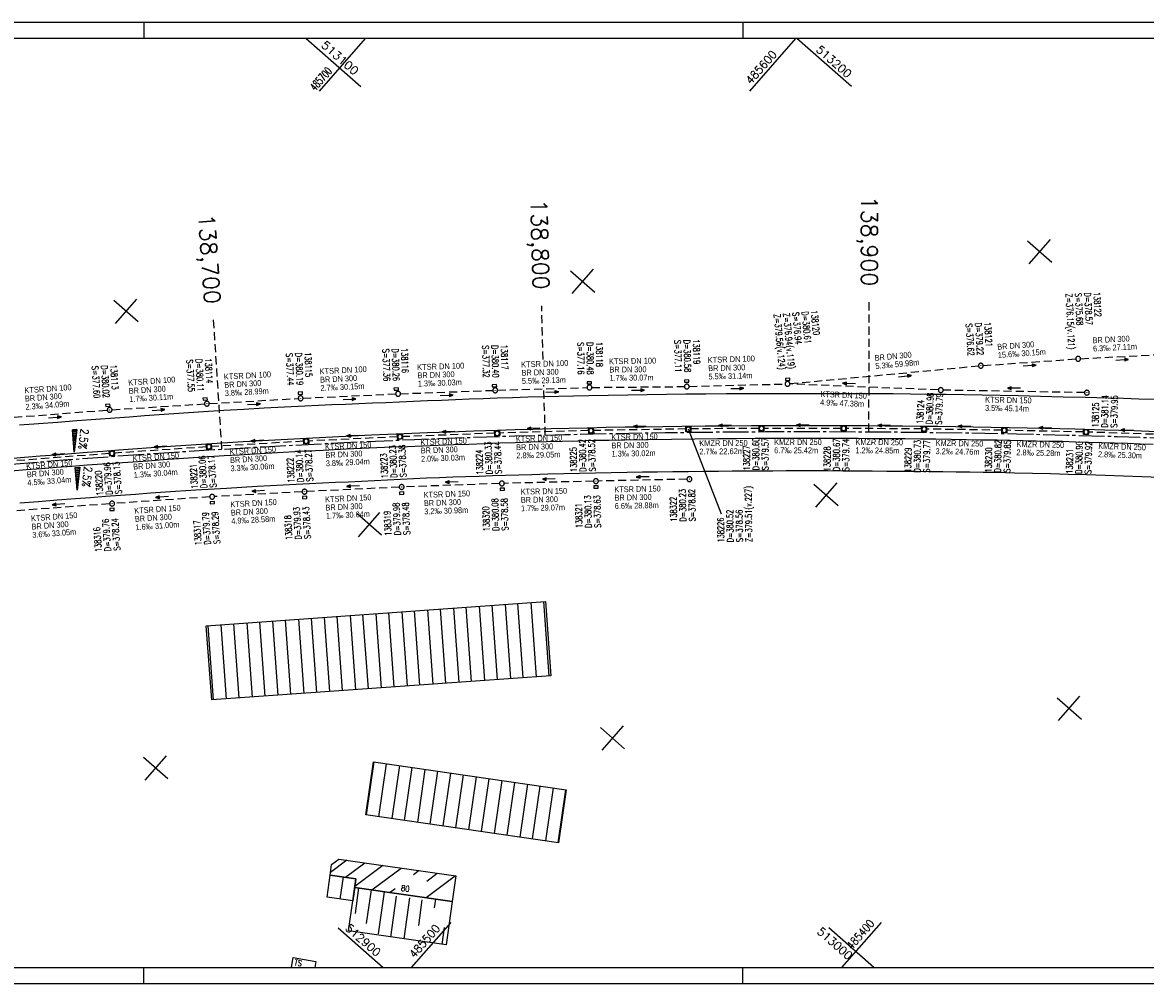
# Model space of a CAD drawing. Extents: x 4512587 to 4513722, y 5485856 to 5486153.
# Tile 3 of 5: x 4512944 to 4513291, y 5485856 to 5486153. Entities that reach past the tile are written whole.
import ezdxf
from ezdxf.enums import TextEntityAlignment as Align

# ---------------------------------------------------------------- set-up
doc = ezdxf.new("R2010")
doc.units = 0
doc.header["$LTSCALE"] = 10
doc.header["$MEASUREMENT"] = 0
for name, pattern in [('ACHSE', [5.5, 4, -0.5, 0.5, -0.5]), ('LT00', [0]), ('LT17', [0.15, 0.1, -0.05]), ('STRICHLINIE2', [0.375, 0.25, -0.125])]:
    doc.linetypes.add(name, pattern=pattern)
doc.layers.get('0').update_dxf_attribs({"linetype": 'LT00'})
for name, color, linetype in [('-BESCH', 7, 'STRICHLINIE2'), ('-BKAN009', 140, 'LT00'), ('-BSCH009', 5, 'LT00'), ('-Halt-Pfeil', 4, 'LT00'), ('A-TEXT-KILOMETER', 30, 'LT17'), ('AX-020', 250, 'ACHSE'), ('DFK_BEB_SCHR', 254, 'LT00'), ('DFK_BEBAUUNG', 250, 'LT00'), ('DFK_HAUS_NR', 250, 'Continuous'), ('QUER_OST', 11, 'LT00'), ('QUER_WEST', 11, 'LT00'), ('RAHMEN', 250, 'Continuous'), ('V_AFBR_BAB', 250, 'LT00'), ('V_KA_MULD', 182, 'LT00'), ('V_KA_PRUF', 182, 'LT00'), ('V_RASTER', 250, 'LT00'), ('V_SINKK', 182, 'LT00')]:
    doc.layers.add(name, color=color, linetype=linetype)
doc.styles.add('Haltungsbeschriftung', font='arial.ttf', dxfattribs={"width": 0.75})
doc.styles.add('Kilometrierung', font='romans.shx')
doc.styles.add('ROMANS', font='romans.shx')
doc.styles.add('schachtbeschriftung', font='romans.shx', dxfattribs={"width": 0.75, "height": 0.2})
doc.styles.get("Standard").update_dxf_attribs({"font": 'romans.shx', "width": 0.8})

# ---------------------------------------------------------------- blocks, each defined once
blk = doc.blocks.new('SYMB0003')
at = {"color": 0, "linetype": 'ByBlock'}
for p, q in [((-0.015712, 0), (0.010166, 0.012015)), ((0, -0.021257), (-0.015712, 0)), ((0.010166, 0.012015), (0, -0.021257))]:
    blk.add_line(p, q, dxfattribs=at)
for points in [[(-0.031395, 0.499013), (-0.093691, 0.491144), (-0.154509, 0.475528), (-0.21289, 0.452414), (-0.267913, 0.422164), (-0.318712, 0.385257), (-0.364484, 0.342274), (-0.404509, 0.293893), (-0.438154, 0.240877), (-0.464888, 0.184062), (-0.484292, 0.124345), (-0.496058, 0.062667), (-0.5, 0)], [(-0.5, 0), (-0.496058, -0.062667), (-0.484292, -0.124345), (-0.464888, -0.184062), (-0.438154, -0.240877), (-0.404509, -0.293893), (-0.364485, -0.342274), (-0.318712, -0.385257), (-0.267914, -0.422164), (-0.21289, -0.452414), (-0.154509, -0.475529), (-0.093691, -0.491144), (-0.031395, -0.499014), (0.031395, -0.499014)], [(0.5, 0), (0.496057, 0.062667), (0.484292, 0.124345), (0.464888, 0.184062), (0.438153, 0.240877), (0.404509, 0.293893), (0.364484, 0.342274), (0.318712, 0.385257), (0.267913, 0.422164), (0.21289, 0.452414), (0.154509, 0.475528), (0.093691, 0.491144), (0.031395, 0.499013), (-0.031395, 0.499013)], [(0.031395, -0.499014), (0.093691, -0.491144), (0.154509, -0.475529), (0.21289, -0.452414), (0.267914, -0.422164), (0.318712, -0.385257), (0.364485, -0.342274), (0.404509, -0.293893), (0.438154, -0.240877), (0.464889, -0.184062), (0.484292, -0.124345), (0.496058, -0.062667), (0.5, 0)]]:
    blk.add_lwpolyline(points, dxfattribs=at)
blk = doc.blocks.new('SYMB0652')
at = {"color": 0, "linetype": 'ByBlock'}
blk.add_lwpolyline([(-0.15, -0.075), (0.15, -0.075), (0.15, 0.075), (-0.15, 0.075), (-0.15, -0.075)], dxfattribs=at)
blk = doc.blocks.new('SYMB0070')
at = {"color": 0, "linetype": 'ByBlock'}
for p, q in [((-0.5, 0), (0.2, 0)), ((0.5, 0), (0.2, 0.1)), ((0.2, 0.1), (0.2, 0)), ((0.468, 0), (0.21, 0.086)), ((0.21, 0.086), (0.21, -0.086)), ((0.21, -0.086), (0.468, 0)), ((0.22, -0.072), (0.437, 0)), ((0.23, -0.058), (0.405, 0)), ((0.24, -0.045), (0.374, 0)), ((0.342, 0), (0.25, 0.031)), ((0.25, 0.031), (0.25, -0.031)), ((0.25, -0.031), (0.342, 0)), ((0.26, -0.017), (0.31, 0)), ((0.27, -0.003), (0.279, 0))]:
    blk.add_line(p, q, dxfattribs=at)
for points in [[(0.2, 0), (0.2, -0.1), (0.5, 0)], [(0.437, 0), (0.22, 0.072), (0.22, -0.072)], [(0.405, 0), (0.23, 0.058), (0.23, -0.058)], [(0.374, 0), (0.24, 0.045), (0.24, -0.045)], [(0.31, 0), (0.26, 0.017), (0.26, -0.017)], [(0.279, 0), (0.27, 0.003), (0.27, -0.003)]]:
    blk.add_lwpolyline(points, dxfattribs=at)
blk = doc.blocks.new('SYMB1210')
at = {"color": 0, "linetype": 'ByBlock'}
blk.add_line((0.018815, -0.179014), (0.055623, -0.17119), dxfattribs=at)
for points in [[(-0.2, -0.2), (-0.2, 0.2), (0.2, 0.2), (0.2, -0.2), (-0.2, -0.2)], [(0.018815, 0.179014), (-0.018815, 0.179014), (-0.055623, 0.17119), (-0.09, 0.155885), (-0.120444, 0.133766), (-0.145623, 0.105801), (-0.164438, 0.073213), (-0.176067, 0.037424), (-0.18, 0)], [(-0.18, 0), (-0.176067, -0.037424), (-0.164438, -0.073213), (-0.145623, -0.105801), (-0.120444, -0.133766), (-0.09, -0.155885), (-0.055623, -0.17119), (-0.018815, -0.179014), (0.018815, -0.179014)], [(0.18, 0), (0.176067, 0.037424), (0.164438, 0.073213), (0.145623, 0.105801), (0.120444, 0.133766), (0.09, 0.155885), (0.055623, 0.17119), (0.018815, 0.179014)], [(0.055623, -0.17119), (0.09, -0.155885), (0.120444, -0.133766), (0.145623, -0.105801), (0.164438, -0.073213), (0.176067, -0.037424), (0.18, 0)]]:
    blk.add_lwpolyline(points, dxfattribs=at)

msp = doc.modelspace()

# ---------------------------------------------------------------- linework, layer by layer
at = {"layer": '-BESCH'}
for p, q in [((4513241.23, 5486046.6), (4513269.81, 5486048.63)), ((4513271.31, 5486048.72), (4513296.89, 5486050.05)), ((4513181.52, 5486041), (4513239.74, 5486046.48)), ((4513031.08, 5486036.51), (4513059.7, 5486037.82)), ((4513061.2, 5486037.88), (4513089.71, 5486038.92)), ((4513091.2, 5486038.97), (4513118.82, 5486039.8)), ((4513120.32, 5486039.83), (4513148.89, 5486040.1)), ((4513150.39, 5486040.13), (4513180.02, 5486040.91)), ((4513227.36, 5486039.05), (4513181.52, 5486040.9)), ((4513272.5, 5486038.22), (4513228.86, 5486039)), ((4512972.08, 5486032.94), (4513000.64, 5486034.76)), ((4513002.13, 5486034.85), (4513029.58, 5486036.43)), ((4512938.1, 5486030.33), (4512970.59, 5486032.84)), ((4513060.29, 5486024.57), (4513032.78, 5486023.27)), ((4513090.3, 5486025.69), (4513061.79, 5486024.63)), ((4513119.34, 5486026.49), (4513091.8, 5486025.73)), ((4513149.36, 5486027), (4513120.84, 5486026.53)), ((4513171.98, 5486027.19), (4513150.86, 5486027.02)), ((4513197.4, 5486027.17), (4513173.48, 5486027.19)), ((4513222.24, 5486026.99), (4513198.9, 5486027.17)), ((4513247, 5486026.61), (4513223.74, 5486026.97)), ((4513272.27, 5486026.07), (4513248.5, 5486026.58)), ((4513297.56, 5486025.22), (4513273.77, 5486026.03)), ((4513001.27, 5486021.47), (4512972.8, 5486019.53)), ((4513031.28, 5486023.2), (4513002.77, 5486021.56)), ((4512971.31, 5486019.42), (4512939.86, 5486016.99)), ((4513091.77, 5486010.13), (4513062.31, 5486009.1)), ((4513120.83, 5486010.87), (4513093.27, 5486010.18)), ((4513149.7, 5486011.47), (4513122.33, 5486010.9)), ((4513030.81, 5486007.59), (4513003.77, 5486006.09)), ((4513060.82, 5486009.03), (4513032.3, 5486007.66)), ((4512971.35, 5486003.88), (4512939.88, 5486001.51)), ((4513002.27, 5486006), (4512972.84, 5486003.99))]:
    msp.add_line(p, q, dxfattribs=at)
at = {"layer": '-BSCH009'}
msp.add_line((4513150.11, 5486027.01), (4513160.27, 5486000.76), dxfattribs=at)
at = {"layer": 'A-TEXT-KILOMETER', "ltscale": 2.5}
for p, q in [((4513205.9, 5486026.14), (4513206.04, 5486066.14)), ((4513105.27, 5486048.42), (4513104.81, 5486065.09)), ((4513006.01, 5486020.76), (4513003.47, 5486060.68)), ((4513105.91, 5486025.11), (4513105.48, 5486040.56))]:
    msp.add_line(p, q, dxfattribs=at)
at = {"layer": 'AX-020', "ltscale": 0.2, "flags": 128}
msp.add_lwpolyline([(4512611.95, 5485991.74), (4512629.62, 5485992.56), (4512649.59, 5485993.57), (4512669.56, 5485994.65), (4512689.53, 5485995.82), (4512709.49, 5485997.07), (4512729.45, 5485998.39), (4512749.4, 5485999.8), (4512769.34, 5486001.29), (4512789.28, 5486002.85), (4512809.21, 5486004.5), (4512829.14, 5486006.22), (4512838.83, 5486007.09), (4512874.14, 5486010.29), (4512889.59, 5486011.68), (4512905.03, 5486013.07), (4512920.48, 5486014.42), (4512935.94, 5486015.73), (4512951.4, 5486016.97), (4512957.12, 5486017.42), (4512972.58, 5486018.56), (4512988.05, 5486019.63), (4513003.53, 5486020.61), (4513019.01, 5486021.52), (4513034.5, 5486022.34), (4513049.99, 5486023.09), (4513065.49, 5486023.75), (4513080.98, 5486024.34), (4513096.48, 5486024.85), (4513111.99, 5486025.27), (4513127.49, 5486025.62), (4513143, 5486025.88), (4513158.5, 5486026.07), (4513174.01, 5486026.18), (4513189.52, 5486026.2), (4513205.03, 5486026.15), (4513220.54, 5486026.01), (4513236.05, 5486025.8), (4513251.55, 5486025.51), (4513267.06, 5486025.13), (4513282.56, 5486024.68), (4513298.06, 5486024.14), (4513313.55, 5486023.53), (4513329.05, 5486022.84), (4513344.54, 5486022.06), (4513360.02, 5486021.21), (4513375.5, 5486020.28), (4513390.98, 5486019.26), (4513406.45, 5486018.17), (4513421.91, 5486017), (4513437.37, 5486015.74), (4513452.82, 5486014.41), (4513468.27, 5486013), (4513483.7, 5486011.51), (4513499.13, 5486009.94), (4513514.55, 5486008.28), (4513529.96, 5486006.55), (4513536.95, 5486005.73)], dxfattribs=at)
at = {"layer": 'DFK_BEB_SCHR'}
for p, q in [((4513083.18, 5485949.01), (4513081.52, 5485971.92)), ((4513085.51, 5485972.21), (4513087.17, 5485949.29)), ((4513091.16, 5485949.58), (4513089.5, 5485972.5)), ((4513093.49, 5485972.78), (4513095.15, 5485949.87)), ((4513099.14, 5485950.15), (4513097.48, 5485973.07)), ((4513101.47, 5485973.36), (4513103.13, 5485950.44)), ((4513107.12, 5485950.72), (4513105.46, 5485973.64)), ((4513035.3, 5485945.58), (4513033.65, 5485968.48)), ((4513037.64, 5485968.76), (4513039.29, 5485945.87)), ((4513043.28, 5485946.15), (4513041.63, 5485969.05)), ((4513045.62, 5485969.34), (4513047.27, 5485946.44)), ((4513051.26, 5485946.72), (4513049.61, 5485969.63)), ((4513053.6, 5485969.91), (4513055.25, 5485947.01)), ((4513059.24, 5485947.29), (4513057.59, 5485970.2)), ((4513061.57, 5485970.49), (4513063.23, 5485947.58)), ((4513067.22, 5485947.87), (4513065.56, 5485970.77)), ((4513069.55, 5485971.06), (4513071.21, 5485948.15)), ((4513075.2, 5485948.44), (4513073.54, 5485971.35)), ((4513077.53, 5485971.63), (4513079.19, 5485948.72)), ((4513003.38, 5485943.29), (4513001.73, 5485966.18)), ((4513005.72, 5485966.47), (4513007.37, 5485943.58)), ((4513011.36, 5485943.87), (4513009.71, 5485966.75)), ((4513013.7, 5485967.04), (4513015.35, 5485944.15)), ((4513019.34, 5485944.44), (4513017.69, 5485967.33)), ((4513021.68, 5485967.62), (4513023.33, 5485944.72)), ((4513027.32, 5485945.01), (4513025.67, 5485967.9)), ((4513029.66, 5485968.19), (4513031.31, 5485945.29)), ((4513052.93, 5485924.12), (4513050.56, 5485907.76)), ((4513054.52, 5485907.18), (4513056.88, 5485923.54)), ((4513060.84, 5485922.97), (4513058.48, 5485906.61)), ((4513062.44, 5485906.04), (4513064.8, 5485922.39)), ((4513068.76, 5485921.81), (4513066.4, 5485905.46)), ((4513070.36, 5485904.89), (4513072.72, 5485921.24)), ((4513076.68, 5485920.66), (4513074.31, 5485904.31)), ((4513078.27, 5485903.74), (4513080.63, 5485920.09)), ((4513084.59, 5485919.51), (4513082.23, 5485903.17)), ((4513086.19, 5485902.59), (4513088.55, 5485918.93)), ((4513092.51, 5485918.36), (4513090.15, 5485902.02)), ((4513094.11, 5485901.44), (4513096.47, 5485917.78)), ((4513100.43, 5485917.21), (4513098.07, 5485900.87)), ((4513102.02, 5485900.3), (4513104.38, 5485916.63)), ((4513108.34, 5485916.05), (4513105.98, 5485899.72)), ((4513109.94, 5485899.15), (4513112.3, 5485915.48)), ((4513044.57, 5485893.71), (4513039.57, 5485889.96)), ((4513044.24, 5485888.47), (4513050.17, 5485892.91)), ((4513055.77, 5485892.12), (4513047.08, 5485885.6)), ((4513038.84, 5485884.57), (4513039.48, 5485889.15)), ((4513043.44, 5485888.58), (4513042.48, 5485881.73)), ((4513052.36, 5485884.56), (4513061.37, 5485891.32)), ((4513066.97, 5485890.52), (4513065.19, 5485889.18)), ((4513078.17, 5485888.92), (4513069.15, 5485882.15)), ((4513069.33, 5485887.28), (4513072.57, 5485889.72)), ((4513046.44, 5485881.14), (4513047.4, 5485888.02)), ((4513048.24, 5485885.15), (4513047.14, 5485877.29)), ((4513050.74, 5485874.13), (4513052.2, 5485884.58)), ((4513056.16, 5485884.01), (4513054.33, 5485870.97)), ((4513059.53, 5485884.94), (4513057.96, 5485883.75)), ((4513058.23, 5485869.98), (4513060.01, 5485882.65)), ((4513063.97, 5485882.08), (4513062.19, 5485869.42)), ((4513071.99, 5485881.74), (4513071.61, 5485879.02)), ((4513066.81, 5485873.55), (4513067.92, 5485881.52)), ((4513074.07, 5485867.71), (4513074.81, 5485872.95))]:
    msp.add_line(p, q, dxfattribs=at)
at = {"layer": 'DFK_BEBAUUNG'}
for points in [[(4513002.86, 5485943.26), (4513001.2, 5485966.14), (4513105.99, 5485973.68), (4513107.62, 5485950.76), (4513002.86, 5485943.26)], [(4513112.37, 5485915.47), (4513110.01, 5485899.14), (4513050.49, 5485907.77), (4513052.86, 5485924.13), (4513112.37, 5485915.47)], [(4513047.4, 5485888.02), (4513039.46, 5485889.15), (4513039.92, 5485892.38), (4513042.16, 5485894.06), (4513078.26, 5485888.91), (4513077.15, 5485881), (4513047.05, 5485885.32), (4513047.4, 5485888.02)], [(4513038.5, 5485882.33), (4513039.46, 5485889.15), (4513047.4, 5485888.02), (4513047.05, 5485885.32), (4513046.46, 5485881.14), (4513038.5, 5485882.33)], [(4513046.46, 5485881.14), (4513047.05, 5485885.32), (4513077.15, 5485881), (4513075.28, 5485867.54), (4513045.15, 5485871.86), (4513046.46, 5485881.14)], [(4513027.74, 5485860.62), (4513027.55, 5485860.65), (4513028.07, 5485863.63), (4513034.99, 5485862.43), (4513034.68, 5485860.62)]]:
    msp.add_lwpolyline(points, dxfattribs=at)
at = {"layer": 'QUER_OST'}
for p, q in [((4512961.22, 5486026.83), (4512959.84, 5486026.72)), ((4512959.86, 5486026.43), (4512961.19, 5486026.53)), ((4512961.15, 5486026.22), (4512959.88, 5486026.13)), ((4512959.91, 5486025.83), (4512961.11, 5486025.92)), ((4512961.07, 5486025.62), (4512959.93, 5486025.53)), ((4512959.95, 5486025.23), (4512961.04, 5486025.31)), ((4512961, 5486025.01), (4512959.97, 5486024.93)), ((4512960, 5486024.63), (4512960.96, 5486024.7)), ((4512960.93, 5486024.4), (4512960.02, 5486024.33)), ((4512960.04, 5486024.03), (4512960.89, 5486024.1)), ((4512960.85, 5486023.79), (4512960.07, 5486023.73)), ((4512960.09, 5486023.43), (4512960.82, 5486023.49)), ((4512960.78, 5486023.19), (4512960.11, 5486023.13)), ((4512960.13, 5486022.84), (4512960.74, 5486022.88)), ((4512960.71, 5486022.58), (4512960.16, 5486022.54)), ((4512960.18, 5486022.24), (4512960.67, 5486022.27)), ((4512960.63, 5486021.97), (4512960.2, 5486021.94)), ((4512960.23, 5486021.64), (4512960.6, 5486021.67)), ((4512960.56, 5486021.36), (4512960.25, 5486021.34)), ((4512960.27, 5486021.04), (4512960.52, 5486021.06)), ((4512960.48, 5486020.76), (4512960.3, 5486020.74)), ((4512960.32, 5486020.44), (4512960.45, 5486020.45)), ((4512960.41, 5486020.15), (4512960.34, 5486020.14)), ((4512960.36, 5486019.84), (4512960.37, 5486019.85))]:
    msp.add_line(p, q, dxfattribs=at)
msp.add_lwpolyline([(4512961.23, 5486026.88), (4512960.37, 5486019.79), (4512959.83, 5486026.77), (4512961.23, 5486026.88)], dxfattribs=at)
at = {"layer": 'QUER_WEST'}
for p, q in [((4512962.12, 5486015.14), (4512960.73, 5486015.03)), ((4512960.76, 5486014.73), (4512962.08, 5486014.84)), ((4512962.04, 5486014.53), (4512960.78, 5486014.44)), ((4512960.8, 5486014.14), (4512962.01, 5486014.23)), ((4512961.97, 5486013.93), (4512960.82, 5486013.84)), ((4512960.85, 5486013.54), (4512961.93, 5486013.62)), ((4512961.9, 5486013.32), (4512960.87, 5486013.24)), ((4512960.89, 5486012.94), (4512961.86, 5486013.01)), ((4512961.82, 5486012.71), (4512960.92, 5486012.64)), ((4512960.94, 5486012.34), (4512961.79, 5486012.41)), ((4512961.75, 5486012.1), (4512960.96, 5486012.04)), ((4512960.98, 5486011.74), (4512961.71, 5486011.8)), ((4512961.68, 5486011.5), (4512961.01, 5486011.44)), ((4512961.03, 5486011.15), (4512961.64, 5486011.19)), ((4512961.6, 5486010.89), (4512961.05, 5486010.85)), ((4512961.08, 5486010.55), (4512961.56, 5486010.58)), ((4512961.53, 5486010.28), (4512961.1, 5486010.25)), ((4512961.12, 5486009.95), (4512961.49, 5486009.98)), ((4512961.45, 5486009.67), (4512961.14, 5486009.65)), ((4512961.17, 5486009.35), (4512961.42, 5486009.37)), ((4512961.38, 5486009.07), (4512961.19, 5486009.05)), ((4512961.21, 5486008.75), (4512961.34, 5486008.76)), ((4512961.31, 5486008.46), (4512961.24, 5486008.45)), ((4512961.26, 5486008.15), (4512961.27, 5486008.15))]:
    msp.add_line(p, q, dxfattribs=at)
msp.add_lwpolyline([(4512962.12, 5486015.19), (4512961.26, 5486008.1), (4512960.73, 5486015.08), (4512962.12, 5486015.19)], dxfattribs=at)
at = {"layer": 'RAHMEN'}
for p, q in [((4512981.95, 5486152.62), (4512981.95, 5486147.62)), ((4513166.95, 5486152.62), (4513166.95, 5486147.62)), ((4512981.95, 5485855.62), (4512981.95, 5485860.62)), ((4513166.95, 5485855.62), (4513166.95, 5485860.62))]:
    msp.add_line(p, q, dxfattribs=at)
for points in [[(4512586.95, 5485855.62), (4513721.95, 5485855.62), (4513721.95, 5486152.62), (4512586.95, 5486152.62), (4512586.95, 5485855.62)], [(4512611.95, 5485860.62), (4513536.95, 5485860.62), (4513536.95, 5486147.62), (4512611.95, 5486147.62), (4512611.95, 5485860.62)]]:
    msp.add_lwpolyline(points, dxfattribs=at)
at = {"layer": 'V_AFBR_BAB'}
for points in [[(4512943.46, 5486028.26), (4512949.36, 5486028.71), (4512955.25, 5486029.15), (4512961.15, 5486029.59), (4512967.04, 5486030.03), (4512972.94, 5486030.46), (4512977.5, 5486030.79), (4512982.06, 5486031.12), (4512986.62, 5486031.45), (4512991.18, 5486031.77), (4512995.74, 5486032.08), (4513000.3, 5486032.38), (4513006.57, 5486032.78), (4513012.84, 5486033.15), (4513019.11, 5486033.51), (4513025.38, 5486033.84), (4513031.66, 5486034.15), (4513035.83, 5486034.35), (4513040, 5486034.53), (4513044.17, 5486034.71), (4513048.34, 5486034.88), (4513052.51, 5486035.05), (4513056.68, 5486035.22), (4513060.85, 5486035.39), (4513065.17, 5486035.57), (4513069.5, 5486035.75), (4513073.82, 5486035.93), (4513078.14, 5486036.1), (4513082.46, 5486036.27), (4513086.78, 5486036.43), (4513091.1, 5486036.59), (4513095.82, 5486036.74), (4513100.53, 5486036.88), (4513105.25, 5486037.01), (4513109.96, 5486037.13), (4513114.68, 5486037.23), (4513119.39, 5486037.34), (4513125.38, 5486037.46), (4513131.38, 5486037.57), (4513137.37, 5486037.66), (4513143.36, 5486037.75), (4513149.35, 5486037.82), (4513155.56, 5486037.88), (4513161.77, 5486037.93), (4513167.98, 5486037.97), (4513174.18, 5486037.99), (4513179.96, 5486038), (4513185.73, 5486038.01), (4513191.5, 5486038), (4513197.28, 5486037.99), (4513202.65, 5486037.97), (4513208.03, 5486037.94), (4513213.4, 5486037.91), (4513218.78, 5486037.86), (4513224.16, 5486037.8), (4513229.73, 5486037.73), (4513235.3, 5486037.64), (4513240.88, 5486037.54), (4513246.45, 5486037.43), (4513252.02, 5486037.31), (4513258.97, 5486037.15), (4513265.92, 5486036.98), (4513272.87, 5486036.8), (4513279.82, 5486036.61), (4513284.56, 5486036.47), (4513289.31, 5486036.33), (4513294.05, 5486036.18)], [(4512939.04, 5486017.81), (4512945, 5486018.28), (4512949.85, 5486018.67), (4512954.71, 5486019.05), (4512959.56, 5486019.43), (4512964.42, 5486019.8), (4512969.28, 5486020.17), (4512974.14, 5486020.53), (4512988.51, 5486021.55), (4513002.89, 5486022.49), (4513012.63, 5486023.09), (4513022.37, 5486023.65), (4513032.12, 5486024.17), (4513042.19, 5486024.68), (4513052.27, 5486025.15), (4513062.36, 5486025.58), (4513069.53, 5486025.87), (4513076.71, 5486026.14), (4513083.88, 5486026.39), (4513091.06, 5486026.62), (4513096.63, 5486026.8), (4513102.2, 5486026.96), (4513107.77, 5486027.12), (4513113.34, 5486027.26), (4513118.91, 5486027.39), (4513124.75, 5486027.51), (4513130.59, 5486027.62), (4513136.43, 5486027.71), (4513142.27, 5486027.8), (4513148.11, 5486027.87), (4513155.3, 5486027.95), (4513162.49, 5486028.01), (4513169.67, 5486028.06), (4513176.86, 5486028.09), (4513184.01, 5486028.1), (4513191.16, 5486028.1), (4513198.32, 5486028.08), (4513205.47, 5486028.04), (4513210.9, 5486028), (4513216.33, 5486027.95), (4513221.76, 5486027.89), (4513227.18, 5486027.83), (4513232.61, 5486027.75), (4513238.15, 5486027.67), (4513243.69, 5486027.58), (4513249.22, 5486027.48), (4513254.76, 5486027.38), (4513260.3, 5486027.26), (4513269.5, 5486027.03), (4513278.71, 5486026.77), (4513287.91, 5486026.48), (4513294.74, 5486026.24)], [(4513293.76, 5486022.18), (4513289.77, 5486022.33), (4513285.77, 5486022.48), (4513281.78, 5486022.61), (4513277.79, 5486022.74), (4513273.79, 5486022.86), (4513269.75, 5486022.97), (4513265.71, 5486023.08), (4513261.67, 5486023.17), (4513257.62, 5486023.25), (4513253.58, 5486023.34), (4513249.54, 5486023.41), (4513245.5, 5486023.49), (4513240.76, 5486023.57), (4513236.03, 5486023.66), (4513231.29, 5486023.73), (4513226.56, 5486023.8), (4513221.82, 5486023.87), (4513217.09, 5486023.92), (4513212.27, 5486023.97), (4513207.45, 5486024), (4513202.63, 5486024.03), (4513197.81, 5486024.04), (4513192.99, 5486024.05), (4513188.17, 5486024.06), (4513182.38, 5486024.05), (4513176.6, 5486024.04), (4513170.82, 5486024.02), (4513165.04, 5486023.99), (4513159.26, 5486023.94), (4513152.08, 5486023.88), (4513144.9, 5486023.79), (4513137.72, 5486023.69), (4513130.55, 5486023.57), (4513125.7, 5486023.48), (4513120.85, 5486023.39), (4513116, 5486023.28), (4513111.15, 5486023.17), (4513106.3, 5486023.04), (4513101.45, 5486022.9), (4513096.67, 5486022.76), (4513091.88, 5486022.6), (4513087.1, 5486022.43), (4513082.32, 5486022.25), (4513077.53, 5486022.07), (4513072.75, 5486021.89), (4513068.03, 5486021.7), (4513063.31, 5486021.52), (4513058.59, 5486021.33), (4513053.87, 5486021.13), (4513049.15, 5486020.93), (4513044.43, 5486020.72), (4513037.34, 5486020.38), (4513030.25, 5486020.02), (4513023.16, 5486019.64), (4513016.07, 5486019.23), (4513011.37, 5486018.95), (4513006.67, 5486018.66), (4513001.97, 5486018.35), (4512997.27, 5486018.05), (4512992.57, 5486017.73), (4512987.87, 5486017.42), (4512983.17, 5486017.1), (4512978.46, 5486016.78), (4512973.76, 5486016.46), (4512969.06, 5486016.13), (4512964.36, 5486015.79), (4512959.65, 5486015.44), (4512954.96, 5486015.09), (4512950.26, 5486014.72), (4512945.57, 5486014.35), (4512940.87, 5486013.96)], [(4512943.62, 5486004.17), (4512949.35, 5486004.61), (4512955.08, 5486005.06), (4512960.81, 5486005.5), (4512965.44, 5486005.85), (4512970.07, 5486006.2), (4512974.7, 5486006.55), (4512979.32, 5486006.89), (4512983.95, 5486007.22), (4512988.59, 5486007.54), (4512998.01, 5486008.16), (4513007.44, 5486008.74), (4513016.88, 5486009.28), (4513020.92, 5486009.5), (4513024.96, 5486009.71), (4513029.01, 5486009.91), (4513033.05, 5486010.12), (4513037.09, 5486010.32), (4513041.14, 5486010.51), (4513045.18, 5486010.71), (4513049.19, 5486010.91), (4513053.21, 5486011.11), (4513057.22, 5486011.3), (4513061.23, 5486011.49), (4513065.24, 5486011.68), (4513069.26, 5486011.85), (4513073.27, 5486012.02), (4513077.35, 5486012.18), (4513081.42, 5486012.33), (4513085.5, 5486012.46), (4513089.58, 5486012.59), (4513093.65, 5486012.72), (4513097.73, 5486012.84), (4513101.81, 5486012.95), (4513106.71, 5486013.09), (4513111.61, 5486013.21), (4513116.52, 5486013.34), (4513121.42, 5486013.45), (4513126.32, 5486013.55), (4513131.22, 5486013.65), (4513135.93, 5486013.72), (4513140.64, 5486013.79), (4513145.34, 5486013.84), (4513150.05, 5486013.89), (4513154.76, 5486013.94), (4513159.46, 5486013.98), (4513163.65, 5486014.02), (4513167.83, 5486014.05), (4513172.01, 5486014.08), (4513176.19, 5486014.11), (4513180.37, 5486014.13), (4513184.55, 5486014.14), (4513188.73, 5486014.14), (4513193.27, 5486014.13), (4513197.81, 5486014.11), (4513202.34, 5486014.08), (4513206.88, 5486014.05), (4513211.42, 5486014), (4513215.95, 5486013.96), (4513220.49, 5486013.91), (4513224.63, 5486013.87), (4513228.77, 5486013.83), (4513232.91, 5486013.78), (4513237.05, 5486013.73), (4513241.19, 5486013.67), (4513245.33, 5486013.6), (4513250.89, 5486013.49), (4513256.46, 5486013.37), (4513262.02, 5486013.23), (4513267.59, 5486013.08), (4513273.15, 5486012.91), (4513278.86, 5486012.73), (4513284.57, 5486012.53), (4513290.28, 5486012.32), (4513295.99, 5486012.1)]]:
    msp.add_lwpolyline(points, dxfattribs=at)
at = {"layer": 'V_RASTER'}
for p, q in [((4513032.02, 5486147.62), (4513048.92, 5486132.79)), ((4513050.31, 5486147.62), (4513036.08, 5486131.41)), ((4513169.13, 5486131.41), (4513183.36, 5486147.62)), ((4513200.51, 5486132.79), (4513183.61, 5486147.62)), ((4513262.38, 5486078.48), (4513254.87, 5486085.08)), ((4513261.93, 5486085.54), (4513255.33, 5486078.02)), ((4513113.75, 5486075.89), (4513121.26, 5486069.29)), ((4513114.21, 5486068.83), (4513120.8, 5486076.35)), ((4512980.14, 5486060.1), (4512972.62, 5486066.7)), ((4512979.68, 5486067.16), (4512973.08, 5486059.64)), ((4513195.96, 5486010.38), (4513189.36, 5486002.86)), ((4513188.9, 5486009.92), (4513196.42, 5486003.32)), ((4513055.3, 5485994.13), (4513047.78, 5486000.73)), ((4513048.24, 5485993.67), (4513054.84, 5486001.19)), ((4513264.52, 5485936.9), (4513271.12, 5485944.41)), ((4513264.06, 5485943.95), (4513271.57, 5485937.36)), ((4513130.45, 5485928.17), (4513122.94, 5485934.76)), ((4513129.99, 5485935.22), (4513123.4, 5485927.71)), ((4512981.81, 5485925.57), (4512989.33, 5485918.98)), ((4512982.27, 5485918.52), (4512988.87, 5485926.03)), ((4513041.91, 5485872.82), (4513055.82, 5485860.62)), ((4513076.72, 5485874.53), (4513064.51, 5485860.62)), ((4513207.41, 5485860.62), (4513193.5, 5485872.82)), ((4513197.57, 5485860.62), (4513209.77, 5485874.53))]:
    msp.add_line(p, q, dxfattribs=at)

# ---------------------------------------------------------------- block references
at = {"layer": '-Halt-Pfeil'}
for p, xscale, yscale, zscale, rotation in [((4513284.15, 5486048.39), 4.000000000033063, 4.000000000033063, 4.000000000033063, 2.987789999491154), ((4513255.59, 5486046.62), 3.999999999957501, 3.999999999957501, 3.999999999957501, 4.049490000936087), ((4513199.77, 5486041.03), 4.000000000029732, 4.000000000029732, 4.000000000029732, 177.6878699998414), ((4513217.05, 5486043.32), 4.000000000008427, 4.000000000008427, 4.000000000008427, 5.379330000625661), ((4513075.49, 5486037.4), 3.999999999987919, 3.999999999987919, 3.999999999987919, 2.07424000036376), ((4513108.11, 5486038.41), 3.99999999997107, 3.99999999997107, 3.99999999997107, 1.720770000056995), ((4513134.61, 5486038.96), 4.000000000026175, 4.000000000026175, 4.000000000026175, 0.5560499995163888), ((4513165.23, 5486039.52), 3.999999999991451, 3.999999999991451, 3.999999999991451, 1.503939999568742), ((4513250.7, 5486039.61), 4.000000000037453, 4.000000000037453, 4.000000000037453, 178.9717900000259), ((4513015.92, 5486034.64), 4.000000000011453, 4.000000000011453, 4.000000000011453, 3.299519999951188), ((4513045.44, 5486036.17), 4.000000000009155, 4.000000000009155, 4.000000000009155, 2.623679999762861), ((4512954.42, 5486030.59), 4.000000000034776, 4.000000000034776, 4.000000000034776, 4.40352999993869), ((4512986.42, 5486032.85), 3.999999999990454, 3.999999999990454, 3.999999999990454, 3.642870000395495), ((4513102.29, 5486027.16), 3.999999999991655, 3.999999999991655, 3.999999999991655, 181.5843400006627), ((4513135.08, 5486027.76), 3.999999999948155, 3.999999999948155, 3.999999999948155, 180.9442400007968), ((4513161.41, 5486028.1), 4.000000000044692, 4.000000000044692, 4.000000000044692, 180.4616399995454), ((4513185.44, 5486028.18), 4.00000000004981, 4.00000000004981, 4.00000000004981, 179.9545400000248), ((4513210.58, 5486028.08), 3.999999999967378, 3.999999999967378, 3.999999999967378, 179.5663799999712), ((4513235.39, 5486027.79), 3.99999999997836, 3.99999999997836, 3.99999999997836, 179.1012300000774), ((4513260.41, 5486027.33), 4.000000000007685, 4.000000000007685, 4.000000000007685, 178.7759099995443), ((4513016.97, 5486023.38), 3.999999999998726, 3.999999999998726, 3.999999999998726, 183.2820599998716), ((4513046.49, 5486024.92), 4.000000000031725, 4.000000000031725, 4.000000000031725, 182.6937100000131), ((4513076.01, 5486026.16), 3.999999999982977, 3.999999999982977, 3.999999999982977, 182.1161800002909), ((4513285.7, 5486026.63), 3.999999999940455, 3.999999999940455, 3.999999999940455, 178.0518200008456), ((4512986.97, 5486021.5), 4.000000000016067, 4.000000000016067, 4.000000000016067, 183.8917700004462), ((4512955.51, 5486019.2), 4.00000000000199, 4.00000000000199, 4.00000000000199, 184.4212300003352), ((4513077.01, 5486010.61), 4.000000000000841, 4.000000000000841, 4.000000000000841, 182.0112199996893), ((4513107.03, 5486011.52), 3.999999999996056, 3.999999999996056, 3.999999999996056, 181.4374200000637), ((4513136, 5486012.19), 3.999999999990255, 3.999999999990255, 3.999999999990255, 181.1926099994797), ((4512987.49, 5486005.99), 3.999999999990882, 3.999999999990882, 3.999999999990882, 183.9092099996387), ((4513017.23, 5486007.84), 3.999999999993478, 3.999999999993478, 3.999999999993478, 183.1594700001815), ((4513046.51, 5486009.35), 4.000000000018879, 4.000000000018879, 4.000000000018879, 182.7497600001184), ((4512955.54, 5486003.69), 3.99999999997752, 3.99999999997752, 3.99999999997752, 184.3195800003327)]:
    msp.add_blockref('SYMB0070', p, dxfattribs=dict(at, xscale=xscale, yscale=yscale, zscale=zscale, rotation=rotation))
at = {"layer": 'V_KA_MULD'}
for p, xscale, yscale, zscale, rotation in [((4513150.11, 5486026.91), 3.800000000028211, 3.800000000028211, 3.800000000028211, 0.3081215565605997), ((4513172.73, 5486027.17), 3.800000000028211, 3.800000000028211, 3.800000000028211, 0.3081215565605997), ((4513198.12, 5486027.17), 3.800000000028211, 3.800000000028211, 3.800000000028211, 0.3081215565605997), ((4513222.97, 5486026.97), 3.800000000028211, 3.800000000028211, 3.800000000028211, 0.3081215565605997), ((4513247.73, 5486026.57), 3.800000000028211, 3.800000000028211, 3.800000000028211, 0.3081215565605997), ((4513032.04, 5486023.22), 3.800000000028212, 3.800000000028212, 3.800000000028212, 4.999999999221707), ((4513061.02, 5486024.59), 3.800000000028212, 3.800000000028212, 3.800000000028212, 4.999999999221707), ((4513091.07, 5486025.63), 3.800000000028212, 3.800000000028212, 3.800000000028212, 4.999999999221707), ((4513120.06, 5486026.43), 3.800000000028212, 3.800000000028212, 3.800000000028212, 4.999999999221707), ((4513272.99, 5486026.05), 3.800000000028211, 3.800000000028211, 3.800000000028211, 0.3081215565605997), ((4513002.02, 5486021.5), 3.800000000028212, 3.800000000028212, 3.800000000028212, 4.999999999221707), ((4512972.05, 5486019.45), 3.800000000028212, 3.800000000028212, 3.800000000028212, 4.999999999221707)]:
    msp.add_blockref('SYMB1210', p, dxfattribs=dict(at, xscale=xscale, yscale=yscale, zscale=zscale, rotation=rotation))
at = {"layer": 'V_KA_PRUF', "xscale": 1.499999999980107, "yscale": 1.499999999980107, "zscale": 1.499999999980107, "rotation": 359.999999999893}
for p in [(4513270.56, 5486048.68), (4513240.49, 5486046.55), (4513180.77, 5486040.93), (4513060.45, 5486037.86), (4513090.46, 5486038.94), (4513119.57, 5486039.82), (4513149.64, 5486040.11), (4513228.11, 5486039.02), (4513273.25, 5486038.21), (4513001.39, 5486034.81), (4513030.33, 5486036.48), (4512971.33, 5486032.89), (4513092.52, 5486010.16), (4513121.58, 5486010.89), (4513150.45, 5486011.49), (4513003.02, 5486006.05), (4513031.55, 5486007.63), (4513061.56, 5486009.07), (4512972.09, 5486003.94)]:
    msp.add_blockref('SYMB0003', p, dxfattribs=at)
at = {"layer": 'V_SINKK'}
for p, xscale, yscale, zscale, rotation in [((4513119.56, 5486041.25), 4.499999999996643, 4.499999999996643, 4.499999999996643, 0.9999999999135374), ((4513149.61, 5486041.79), 4.499999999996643, 4.499999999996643, 4.499999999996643, 0.9999999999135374), ((4513180.8, 5486042.3), 4.499999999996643, 4.499999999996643, 4.499999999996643, 0.9999999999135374), ((4513030.23, 5486038.07), 4.500000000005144, 4.500000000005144, 4.500000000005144, 2.999999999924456), ((4513059.87, 5486039.31), 4.500000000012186, 4.500000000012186, 4.500000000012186, 1.999999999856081), ((4513090.22, 5486040.34), 4.500000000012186, 4.500000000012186, 4.500000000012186, 1.999999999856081), ((4512970.78, 5486034.29), 4.500000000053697, 4.500000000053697, 4.500000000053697, 3.999999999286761), ((4513000.85, 5486036.25), 4.500000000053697, 4.500000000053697, 4.500000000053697, 3.999999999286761), ((4513061.53, 5486007.16), 4.500000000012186, 4.500000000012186, 4.500000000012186, 1.999999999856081), ((4513092.65, 5486008.38), 4.499999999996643, 4.499999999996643, 4.499999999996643, 0.9999999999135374), ((4513121.61, 5486009.06), 4.500000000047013, 4.500000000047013, 4.500000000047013, 359.999999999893), ((4513003.09, 5486004.23), 4.500000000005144, 4.500000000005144, 4.500000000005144, 2.999999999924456), ((4513031.59, 5486005.82), 4.500000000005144, 4.500000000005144, 4.500000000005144, 2.999999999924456), ((4512972.06, 5486002.14), 4.500000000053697, 4.500000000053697, 4.500000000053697, 3.999999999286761)]:
    msp.add_blockref('SYMB0652', p, dxfattribs=dict(at, xscale=xscale, yscale=yscale, zscale=zscale, rotation=rotation))

# ---------------------------------------------------------------- texts
at = {"layer": '-BKAN009', "style": 'Haltungsbeschriftung'}
for s, rotation, width, p in [('BR DN 300', 2.9878, 0.9, (4513275.07, 5486053.48)), ('BR DN 300', 4.0495, 0.9, (4513245.63, 5486051.48)), ('15.6‰ 30.15m', 4.0495, 0.9, (4513245.81, 5486048.93)), ('6.3‰ 27.11m', 2.9878, 0.9, (4513275.21, 5486050.92)), ('KTSR DN 100', 2, 0.8, (4513098.49, 5486046.01)), ('KTSR DN 100', 1, 0.8, (4513125.61, 5486046.99)), ('KTSR DN 100', 2, 0.8, (4513156.14, 5486047.4)), ('BR DN 300', 5.3793, 0.9, (4513207.77, 5486048.03)), ('5.3‰ 59.98m', 5.3793, 0.9, (4513208.01, 5486045.48)), ('KTSR DN 100', 3, 0.8, (4513006.66, 5486042.24)), ('KTSR DN 100', 3, 0.8, (4513036.24, 5486043.87)), ('KTSR DN 100', 2, 0.8, (4513066.35, 5486045.19)), ('BR DN 300', 2.0742, 0.9, (4513066.49, 5486042.64)), ('BR DN 300', 1.7208, 0.9, (4513098.64, 5486043.45)), ('BR DN 300', 0.556, 0.9, (4513125.76, 5486044.44)), ('BR DN 300', 1.5039, 0.9, (4513156.29, 5486044.85)), ('KTSR DN 100', 4, 0.8, (4512977.14, 5486040.4)), ('BR DN 300', 3.2995, 0.9, (4513006.81, 5486039.69)), ('BR DN 300', 2.6237, 0.9, (4513036.39, 5486041.32)), ('1.3‰ 30.03m', 2.0742, 0.9, (4513066.59, 5486040.08)), ('5.5‰ 29.13m', 1.7208, 0.9, (4513098.72, 5486040.9)), ('1.7‰ 30.07m', 0.556, 0.9, (4513125.79, 5486041.88)), ('5.5‰ 31.14m', 1.5039, 0.9, (4513156.36, 5486042.29)), ('KTSR DN 100', 4, 0.8, (4512945.07, 5486038.01)), ('BR DN 300', 4.4035, 0.9, (4512945.22, 5486035.46)), ('BR DN 300', 3.6429, 0.9, (4512977.29, 5486037.84)), ('1.7‰ 30.11m', 3.6429, 0.9, (4512977.45, 5486035.29)), ('3.8‰ 28.99m', 3.2995, 0.9, (4513006.96, 5486037.13)), ('2.7‰ 30.15m', 2.6237, 0.9, (4513036.51, 5486038.76)), ('KTSR DN 150', 357.6879, 0.9, (4513190.91, 5486036.9)), ('2.3‰ 34.09m', 4.4035, 0.9, (4512945.41, 5486032.9)), ('4.9‰ 47.38m', 357.6879, 0.9, (4513190.8, 5486034.34)), ('3.5‰ 45.14m', 358.9718, 0.9, (4513241.77, 5486032.61)), ('KTSR DN 150', 358.9718, 0.9, (4513241.82, 5486035.17)), ('KTSR DN 150', 2.1162, 0.9, (4513067.39, 5486021.97)), ('KTSR DN 150', 1.5843, 0.9, (4513096.87, 5486023)), ('KTSR DN 150', 0.9442, 0.9, (4513126.36, 5486023.55)), ('KMZR DN 250', 359.9545, 0.9, (4513176.63, 5486022.05)), ('KMZR DN 250', 359.5664, 0.9, (4513201.74, 5486022.08)), ('KTSR DN 150', 3.2821, 0.9, (4513008.45, 5486019.01)), ('KTSR DN 150', 2.6937, 0.9, (4513037.92, 5486020.58)), ('BR DN 300', 2.1162, 0.9, (4513067.48, 5486019.41)), ('BR DN 300', 1.5843, 0.9, (4513096.94, 5486020.44)), ('BR DN 300', 0.9442, 0.9, (4513126.4, 5486020.99)), ('1.3‰ 30.02m', 0.9442, 0.9, (4513126.44, 5486018.43)), ('2.7‰ 22.62m', 0.4616, 0.8, (4513153.51, 5486019.13)), ('KMZR DN 250', 0.4616, 0.8, (4513153.49, 5486021.69)), ('6.7‰ 25.42m', 359.9545, 0.9, (4513176.63, 5486019.49)), ('1.2‰ 24.85m', 359.5664, 0.9, (4513201.72, 5486019.52)), ('3.2‰ 24.76m', 359.1012, 0.9, (4513226.48, 5486019.23)), ('KMZR DN 250', 359.1012, 0.9, (4513226.52, 5486021.79)), ('2.8‰ 25.28m', 358.7759, 0.9, (4513251.46, 5486018.88)), ('KMZR DN 250', 358.7759, 0.9, (4513251.51, 5486021.44)), ('KMZR DN 250', 358.0518, 0.9, (4513276.75, 5486020.87)), ('KTSR DN 150', 4.4212, 0.9, (4512945.61, 5486014.56)), ('KTSR DN 150', 3.8918, 0.9, (4512978.5, 5486016.99)), ('BR DN 300', 3.8918, 0.9, (4512978.67, 5486014.44)), ('BR DN 300', 3.2821, 0.9, (4513008.59, 5486016.46)), ('BR DN 300', 2.6937, 0.9, (4513038.04, 5486018.02)), ('3.8‰ 29.04m', 2.6937, 0.9, (4513038.16, 5486015.46)), ('2.0‰ 30.03m', 2.1162, 0.9, (4513067.57, 5486016.85)), ('2.8‰ 29.05m', 1.5843, 0.9, (4513097.01, 5486017.88)), ('2.8‰ 25.30m', 358.0518, 0.9, (4513276.66, 5486018.31)), ('BR DN 300', 4.4212, 0.9, (4512945.81, 5486012.01)), ('1.3‰ 30.04m', 3.8918, 0.9, (4512978.85, 5486011.88)), ('3.3‰ 30.06m', 3.2821, 0.9, (4513008.74, 5486013.9)), ('4.5‰ 33.04m', 4.4212, 0.9, (4512946, 5486009.46)), ('KTSR DN 150', 2.7498, 0.9, (4513037.94, 5486004.33)), ('KTSR DN 150', 2.0112, 0.9, (4513068.38, 5486005.71)), ('KTSR DN 150', 1.1926, 0.9, (4513098.35, 5486006.7)), ('KTSR DN 150', 1.1926, 0.9, (4513127.29, 5486007.4)), ('BR DN 300', 1.1926, 0.9, (4513127.35, 5486004.85)), ('KTSR DN 150', 3.9092, 0.9, (4512979.02, 5486000.8)), ('KTSR DN 150', 3.1595, 0.9, (4513008.7, 5486002.76)), ('BR DN 300', 2.7498, 0.9, (4513038.07, 5486001.77)), ('BR DN 300', 2.0112, 0.9, (4513068.47, 5486003.15)), ('BR DN 300', 1.4374, 0.9, (4513098.4, 5486004.14)), ('1.7‰ 29.07m', 1.4374, 0.9, (4513098.46, 5486001.58)), ('6.6‰ 28.88m', 1.1926, 0.9, (4513127.4, 5486002.29)), ('KTSR DN 150', 4.3196, 0.9, (4512947.11, 5485998.44)), ('BR DN 300', 3.9092, 0.9, (4512979.2, 5485998.25)), ('BR DN 300', 3.1595, 0.9, (4513008.84, 5486000.2)), ('4.9‰ 28.58m', 3.1595, 0.9, (4513008.98, 5485997.65)), ('1.7‰ 30.04m', 2.7498, 0.9, (4513038.19, 5485999.22)), ('3.2‰ 30.98m', 2.0112, 0.9, (4513068.56, 5486000.59)), ('BR DN 300', 4.3196, 0.9, (4512947.3, 5485995.89)), ('1.6‰ 31.00m', 3.9092, 0.9, (4512979.37, 5485995.7)), ('3.6‰ 33.05m', 4.3196, 0.9, (4512947.5, 5485993.34))]:
    msp.add_text(s, height=1.8, rotation=rotation, dxfattribs=dict(at, width=width)).set_placement(p)
at = {"layer": '-BSCH009', "style": 'schachtbeschriftung'}
for s, rotation, width, p in [('D=378.57', 272.9878, 0.75, (4513272.45, 5486069.13)), ('138122', 272.9878, 0.75, (4513275.32, 5486069.28)), ('Z=376.15(v.121)', 272.9878, 0.75, (4513266.69, 5486068.83)), ('S=375.68', 272.9878, 0.75, (4513269.57, 5486068.98)), ('Z=379.56(v.124)', 275.3793, 0.75, (4513176.54, 5486062.48)), ('Z=376.94(v.119)', 275.3793, 0.75, (4513179.41, 5486062.75)), ('S=376.94', 275.3793, 0.75, (4513182.28, 5486063.02)), ('D=380.61', 275.3793, 0.75, (4513185.15, 5486063.29)), ('138120', 275.3793, 0.75, (4513188.01, 5486063.56)), ('S=376.62', 274.0495, 0.75, (4513235.8, 5486059.56)), ('D=379.22', 274.0495, 0.75, (4513238.67, 5486059.77)), ('138121', 274.0495, 0.75, (4513241.54, 5486059.97)), ('S=377.36', 272.0742, 0.75, (4513055.64, 5486051.75)), ('D=380.26', 272.0742, 0.75, (4513058.52, 5486051.85)), ('138116', 272.0742, 0.75, (4513061.39, 5486051.96)), ('S=377.32', 271.7208, 0.75, (4513086.44, 5486052.84)), ('D=380.40', 271.7208, 0.75, (4513089.32, 5486052.92)), ('138117', 271.7208, 0.75, (4513092.2, 5486053.01)), ('S=377.16', 270.556, 0.75, (4513115.85, 5486053.83)), ('D=380.48', 270.556, 0.75, (4513118.73, 5486053.86)), ('138118', 270.556, 0.75, (4513121.61, 5486053.89)), ('S=377.11', 271.5039, 0.75, (4513145.79, 5486054.5)), ('D=380.58', 271.5039, 0.75, (4513148.67, 5486054.58)), ('138119', 271.5039, 0.75, (4513151.55, 5486054.66)), ('S=377.55', 273.2995, 0.75, (4512995.02, 5486048.41)), ('D=380.11', 273.2995, 0.75, (4512997.89, 5486048.57)), ('138114', 273.2995, 0.75, (4513000.77, 5486048.74)), ('S=377.44', 272.6237, 0.75, (4513025.81, 5486050.41)), ('D=380.19', 272.6237, 0.75, (4513028.69, 5486050.54)), ('138115', 272.6237, 0.75, (4513031.56, 5486050.67)), ('S=377.60', 273.6429, 0.75, (4512965.81, 5486046.44)), ('D=380.02', 273.6429, 0.75, (4512968.68, 5486046.62)), ('138113', 273.6429, 0.75, (4512971.55, 5486046.8)), ('138124', 87.6879, 0.65, (4513222.65, 5486028.54)), ('D=380.98', 87.6879, 0.65, (4513225.53, 5486028.43)), ('S=379.79', 87.6879, 0.65, (4513228.41, 5486028.31)), ('D=381.14', 88.9718, 0.75, (4513279.73, 5486027.39)), ('S=379.95', 88.9718, 0.75, (4513282.61, 5486027.34)), ('138125', 88.9718, 0.75, (4513276.85, 5486027.44)), ('D=380.23', 92.6937, 0.75, (4513060.21, 5486011.96)), ('S=378.38', 92.6937, 0.75, (4513063.08, 5486012.09)), ('D=380.33', 92.1162, 0.75, (4513089.63, 5486013.02)), ('S=378.44', 92.1162, 0.75, (4513092.5, 5486013.13)), ('138225', 91.5843, 0.75, (4513115.73, 5486013.71)), ('D=380.42', 91.5843, 0.75, (4513118.61, 5486013.79)), ('S=378.52', 91.5843, 0.75, (4513121.49, 5486013.87)), ('138227', 90.4616, 0.75, (4513169.15, 5486014.18)), ('D=380.60', 90.4616, 0.75, (4513172.03, 5486014.2)), ('S=379.57', 90.4616, 0.75, (4513174.91, 5486014.23)), ('138228', 89.9545, 0.75, (4513194, 5486013.91)), ('D=380.67', 89.9545, 0.75, (4513196.88, 5486013.91)), ('S=379.74', 89.9545, 0.75, (4513199.76, 5486013.91)), ('D=380.73', 89.5664, 0.75, (4513221.85, 5486013.52)), ('S=379.77', 89.5664, 0.75, (4513224.73, 5486013.5)), ('D=380.82', 89.1012, 0.75, (4513246.69, 5486013.52)), ('S=379.85', 89.1012, 0.75, (4513249.57, 5486013.48)), ('D=380.90', 88.7759, 0.75, (4513271.72, 5486013.09)), ('S=379.92', 88.7759, 0.75, (4513274.6, 5486013.02)), ('D=380.06', 93.8918, 0.75, (4513001.49, 5486008.77)), ('S=378.17', 93.8918, 0.75, (4513004.36, 5486008.96)), ('138222', 93.2821, 0.75, (4513028.47, 5486010.45)), ('D=380.14', 93.2821, 0.75, (4513031.34, 5486010.62)), ('S=378.27', 93.2821, 0.75, (4513034.22, 5486010.78)), ('138223', 92.6937, 0.75, (4513057.33, 5486011.82)), ('138224', 92.1162, 0.75, (4513086.75, 5486012.92)), ('138229', 89.5664, 0.75, (4513218.97, 5486013.54)), ('138230', 89.1012, 0.75, (4513243.82, 5486013.57)), ('138231', 88.7759, 0.75, (4513268.84, 5486013.15)), ('D=379.96', 94.4212, 0.75, (4512972.24, 5486006.73)), ('S=378.13', 94.4212, 0.75, (4512975.12, 5486006.96)), ('138221', 93.8918, 0.75, (4512998.61, 5486008.57)), ('138220', 94.4212, 0.75, (4512969.37, 5486006.51)), ('D=380.23', 91.1926, 0.75, (4513149.48, 5485998.39)), ('S=378.82', 91.1926, 0.75, (4513152.36, 5485998.45)), ('Z=379.51(v.227)', 90.9442, 0.75, (4513169.85, 5485992.06)), ('D=380.08', 92.0112, 0.75, (4513091.69, 5485995.51)), ('S=378.58', 92.0112, 0.75, (4513094.56, 5485995.61)), ('138321', 91.4374, 0.75, (4513117.4, 5485996.37)), ('D=380.13', 91.4374, 0.75, (4513120.27, 5485996.44)), ('S=378.63', 91.4374, 0.75, (4513123.15, 5485996.51)), ('138322', 91.1926, 0.75, (4513146.6, 5485998.33)), ('D=379.79', 93.9092, 0.75, (4513002.63, 5485991.3)), ('S=378.29', 93.9092, 0.75, (4513005.51, 5485991.5)), ('D=379.93', 93.1595, 0.75, (4513030.64, 5485992.87)), ('S=378.43', 93.1595, 0.75, (4513033.52, 5485993.03)), ('138319', 92.7498, 0.75, (4513058.43, 5485994.04)), ('D=379.98', 92.7498, 0.75, (4513061.31, 5485994.18)), ('S=378.48', 92.7498, 0.75, (4513064.19, 5485994.31)), ('138320', 92.0112, 0.75, (4513088.81, 5485995.41)), ('D=380.52', 90.9442, 0.75, (4513164.09, 5485991.97)), ('S=378.56', 90.9442, 0.75, (4513166.97, 5485992.02)), ('D=379.76', 94.3196, 0.75, (4512971.8, 5485989.26)), ('S=378.24', 94.3196, 0.75, (4512974.67, 5485989.48)), ('138317', 93.9092, 0.75, (4512999.76, 5485991.1)), ('138318', 93.1595, 0.75, (4513027.76, 5485992.71)), ('138226', 90.9442, 0.75, (4513161.21, 5485991.92)), ('138316', 94.3196, 0.75, (4512968.92, 5485989.05))]:
    msp.add_text(s, height=2, rotation=rotation, dxfattribs=dict(at, width=width)).set_placement(p)
at = {"layer": 'A-TEXT-KILOMETER', "style": 'Kilometrierung'}
for s, rotation, p in [('138,800', 271.5605, (4513104.67, 5486070.09)), ('138,900', 270, (4513206.05, 5486071.14)), ('138,700', 274, (4513003.15, 5486065.67))]:
    msp.add_text(s, height=5, rotation=rotation, dxfattribs=at).set_placement(p, align=Align.MIDDLE_RIGHT)
at = {"layer": 'DFK_BEBAUUNG', "width": 0.75}
msp.add_text('TS', height=1.8, rotation=349.9645, dxfattribs=at).set_placement((4513028.3, 5485861.32))
at = {"layer": 'DFK_HAUS_NR', "style": 'ROMANS', "width": 0.8}
msp.add_text('80', height=1.8, rotation=351.8244, dxfattribs=at).set_placement((4513061.26, 5485884.29))
at = {"layer": 'QUER_OST', "style": 'ROMANS', "width": 0.8}
msp.add_text('2.5%', height=2.5, rotation=263.0728, dxfattribs=at).set_placement((4512962.43, 5486027.18))
at = {"layer": 'QUER_WEST', "style": 'ROMANS', "width": 0.8}
msp.add_text('2.5%', height=2.5, rotation=263.0728, dxfattribs=at).set_placement((4512963.52, 5486015.51))
at = {"layer": 'V_RASTER'}
for s, rotation, width, p in [(' 513100', 318.7266, 1.08, (4513035.07, 5486146.52)), (' 513200', 318.7266, 1.021, (4513188.02, 5486145.08)), (' 485600', 48.7266, 0.965, (4513168.38, 5486132.07)), (' 485700', 48.7266, 0.634, (4513034.13, 5486130.46)), (' 512900', 318.7266, 1.021, (4513042.57, 5485873.58)), (' 485500', 48.7266, 0.958, (4513064.42, 5485862.03)), (' 513000', 318.7266, 1.017, (4513188.35, 5485872.53)), (' 485400', 48.7266, 0.844, (4513199.67, 5485864.81))]:
    msp.add_text(s, height=2.5, rotation=rotation, dxfattribs=dict(at, width=width)).set_placement(p)

doc.saveas('drawing.dxf')
